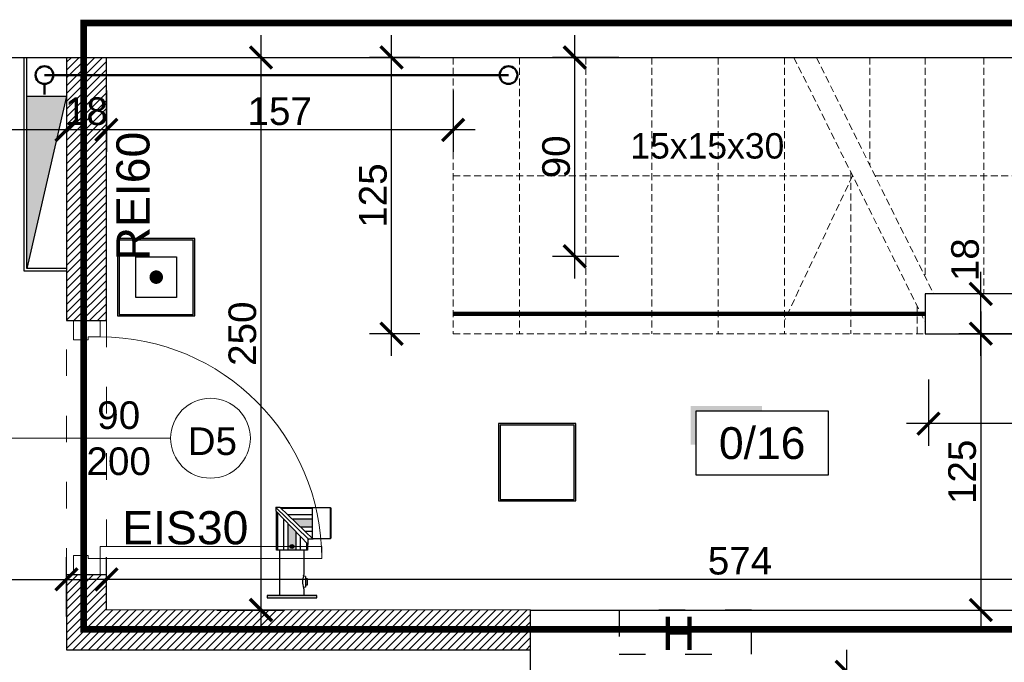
# Model space of a CAD drawing. Header units: millimetres. Extents: x 2709036 to 2756280, y 168165 to 192362.
# Tile 59 of 192: x 2716155 to 2716601, y 186100 to 186391. Entities that reach past the tile are written whole.
import ezdxf
from ezdxf.enums import TextEntityAlignment as Align

# ---------------------------------------------------------------- set-up
doc = ezdxf.new("R2010")
doc.units = ezdxf.units.MM
doc.header["$MEASUREMENT"] = 0
for name, pattern in [('ACAD_ISO03W100', [30, 12, -18]), ('CENTER2', [1.125, 0.75, -0.125, 0.125, -0.125]), ('HIDDEN2', [4.7625, 3.175, -1.5875]), ('MITTE', [50.8, 31.75, -6.35, 6.35, -6.35]), ('UKRYTE', [9.525, 6.35, -3.175])]:
    doc.linetypes.add(name, pattern=pattern)
doc.layers.add('6 - OPISY', color=7, linetype='Continuous')
doc.layers.add('D+H Urządzenia', color=30, linetype='Continuous')
for name, color, linetype, lineweight in [('[san] inst. hydrantowa', 4, 'CENTER2', 50), ('__MAZ_EKSP_PROJ', 3, 'Continuous', 0), ('__MAZ_LIKWIDACJE', 6, 'ACAD_ISO03W100', 30), ('__MAZ_NADPROŻA', 251, 'ACAD_ISO03W100', 0), ('__MAZ_OPIS_STOLARKA', 7, 'Continuous', 0), ('__MAZ_SCHODY', 7, 'Continuous', 0), ('__MAZ_STOLARKA DRZWIOWA NOWA', 7, 'Continuous', 9), ('__MAZ_WYMIARY', 7, 'Continuous', 9), ('__MAZ_ŚCIANY ISTNIEJĄCE', 7, 'Continuous', 30), ('SCHODY_POR.', 7, 'UKRYTE', 25)]:
    doc.layers.add(name, color=color, linetype=linetype, lineweight=lineweight)
doc.styles.add('Arial', font='arial.ttf')
doc.styles.add('Dimensions', font='arial.ttf')
doc.styles.get("Standard").update_dxf_attribs({"font": 'arial.ttf'})
doc.styles.add('styl1', font='arial.ttf')
doc.dimstyles.new('100', dxfattribs={"dimtxt": 10, "dimasz": 10, "dimexe": 18, "dimexo": 15, "dimgap": 9, "dimtad": 1, "dimdec": 1, "dimrnd": 0.5, "dimdsep": 46, "dimtxsty": 'Dimensions', "dimblk": 'ARCHTICK', "dimcen": 9, "dimdle": 10, "dimadec": 1, "dimazin": 2, "dimtfac": 1, "dimtdec": 4, "dimtofl": 0, "dimtmove": 2, "dimatfit": 3, "dimfxl": 1, "dimtolj": 1, "dimtzin": 0, "dimarcsym": 0})

# ---------------------------------------------------------------- blocks, each defined once
blk = doc.blocks.new('_ArchTick')
at = {"color": 0, "linetype": 'ByBlock', "const_width": 0.15}
blk.add_lwpolyline([(-0.5, -0.5), (0.5, 0.5)], dxfattribs=at)
blk = doc.blocks.new('*D14')
at = {"layer": '__MAZ_WYMIARY', "color": 0, "lineweight": -2}
for p, q in [((2716323.77, 186238.55), (2716323.77, 186383.55)), ((2716336.61, 186373.55), (2716313.77, 186373.55)), ((2716336.61, 186248.55), (2716313.77, 186248.55))]:
    blk.add_line(p, q, dxfattribs=at)
at = {"layer": 'Defpoints', "color": 0, "lineweight": 30}
for p in [(2716323.77, 186373.55), (2716351.61, 186373.55), (2716351.61, 186248.55)]:
    blk.add_point(p, dxfattribs=at)
at = {"layer": '__MAZ_WYMIARY', "color": 0, "lineweight": -2, "xscale": 10, "yscale": 10, "zscale": 10}
for p, rotation in [((2716323.77, 186373.55), 90), ((2716323.77, 186248.55), 270)]:
    blk.add_blockref('_ArchTick', p, dxfattribs=dict(at, rotation=rotation))
at = {"layer": '__MAZ_WYMIARY', "color": 0, "lineweight": 5, "insert": (2716315.39, 186311.05), "char_height": 12.5, "attachment_point": 5, "rotation": 90, "style": 'Arial'}
blk.add_mtext('\\A1;125', dxfattribs=at)
blk = doc.blocks.new('*U9')
at = {"ltscale": 10}
blk.add_hatch(color=256, dxfattribs=at).paths.add_polyline_path([(0, 26), (-25, 26), (-27, 26), (-27, 11.46), (-25, 11.46), (-25, 24), (0, 24)])
blk.add_lwpolyline([(-25, 0), (25, 0), (25, 24), (-25, 24)], close=True, dxfattribs=at)
at = {"layer": '6 - OPISY'}
for tag, p in [('NRPOM', (0, 6)), ('WYSPOM', (3.39, -15.66))]:
    blk.add_attdef(tag, text='', height=12, dxfattribs=at).set_placement(p, align=Align.CENTER)
blk = doc.blocks.new('*D16')
at = {"layer": '__MAZ_WYMIARY', "color": 0, "lineweight": -2}
for p, q in [((2716406.65, 186273.55), (2716406.65, 186383.55)), ((2716426.65, 186373.55), (2716396.65, 186373.55)), ((2716426.65, 186283.55), (2716396.65, 186283.55))]:
    blk.add_line(p, q, dxfattribs=at)
at = {"layer": 'Defpoints', "color": 0, "lineweight": 30}
for p in [(2716406.65, 186373.55), (2716454.82, 186373.55), (2716550.48, 186283.55)]:
    blk.add_point(p, dxfattribs=at)
at = {"layer": '__MAZ_WYMIARY', "color": 0, "lineweight": -2, "xscale": 10, "yscale": 10, "zscale": 10}
for p, rotation in [((2716406.65, 186373.55), 90), ((2716406.65, 186283.55), 270)]:
    blk.add_blockref('_ArchTick', p, dxfattribs=dict(at, rotation=rotation))
at = {"layer": '__MAZ_WYMIARY', "color": 0, "lineweight": 5, "insert": (2716398.27, 186328.55), "char_height": 12.5, "attachment_point": 5, "rotation": 90, "style": 'Arial'}
blk.add_mtext('\\A1;90', dxfattribs=at)
blk = doc.blocks.new('*D31')
at = {"layer": '__MAZ_WYMIARY', "color": 0, "lineweight": -2}
for p, q in [((2716264.68, 186113.55), (2716264.68, 186383.55)), ((2716244.68, 186373.55), (2716274.68, 186373.55)), ((2716244.68, 186123.55), (2716274.68, 186123.55))]:
    blk.add_line(p, q, dxfattribs=at)
at = {"layer": 'Defpoints', "color": 0, "lineweight": 30}
for p in [(2716194.68, 186373.55), (2716264.68, 186373.55), (2716194.68, 186123.55)]:
    blk.add_point(p, dxfattribs=at)
at = {"layer": '__MAZ_WYMIARY', "color": 0, "lineweight": -2, "xscale": 10, "yscale": 10, "zscale": 10}
for p, rotation in [((2716264.68, 186373.55), 90), ((2716264.68, 186123.55), 270)]:
    blk.add_blockref('_ArchTick', p, dxfattribs=dict(at, rotation=rotation))
at = {"layer": '__MAZ_WYMIARY', "color": 0, "lineweight": 5, "insert": (2716256.3, 186248.55), "char_height": 12.5, "attachment_point": 5, "rotation": 90, "style": 'Arial'}
blk.add_mtext('\\A1;250', dxfattribs=at)
blk = doc.blocks.new('*D32')
at = {"layer": '__MAZ_WYMIARY', "color": 0, "lineweight": -2}
for p, q in [((2716194.68, 186137.42), (2716194.68, 186147.42)), ((2716768.18, 186137.42), (2716768.18, 186147.42)), ((2716778.18, 186137.42), (2716184.68, 186137.42))]:
    blk.add_line(p, q, dxfattribs=at)
at = {"layer": 'Defpoints', "color": 0, "lineweight": 30}
for p in [(2716194.68, 186137.42), (2716194.68, 186123.61), (2716768.18, 186123.55)]:
    blk.add_point(p, dxfattribs=at)
at = {"layer": '__MAZ_WYMIARY', "color": 0, "lineweight": -2, "xscale": 10, "yscale": 10, "zscale": 10, "rotation": 180}
blk.add_blockref('_ArchTick', (2716194.68, 186137.42), dxfattribs=at)
at = {"layer": '__MAZ_WYMIARY', "color": 0, "lineweight": -2, "xscale": 10, "yscale": 10, "zscale": 10}
blk.add_blockref('_ArchTick', (2716768.18, 186137.42), dxfattribs=at)
at = {"layer": '__MAZ_WYMIARY', "color": 0, "lineweight": 5, "insert": (2716481.43, 186145.78), "char_height": 12.5, "attachment_point": 5, "style": 'Arial'}
blk.add_mtext('\\A1;574', dxfattribs=at)
blk = doc.blocks.new('*D153')
at = {"layer": '__MAZ_WYMIARY', "color": 0, "lineweight": -2}
for p, q in [((2716590.4, 186258.55), (2716590.4, 186113.55)), ((2716590.4, 186248.55), (2716600.4, 186248.55)), ((2716590.4, 186123.55), (2716600.4, 186123.55))]:
    blk.add_line(p, q, dxfattribs=at)
at = {"layer": 'Defpoints', "color": 0, "lineweight": 30}
for p in [(2716585.72, 186248.55), (2716585.72, 186123.55), (2716590.4, 186123.55)]:
    blk.add_point(p, dxfattribs=at)
at = {"layer": '__MAZ_WYMIARY', "color": 0, "lineweight": -2, "xscale": 10, "yscale": 10, "zscale": 10}
for p, rotation in [((2716590.4, 186248.55), 90), ((2716590.4, 186123.55), 270)]:
    blk.add_blockref('_ArchTick', p, dxfattribs=dict(at, rotation=rotation))
at = {"layer": '__MAZ_WYMIARY', "color": 0, "lineweight": 5, "insert": (2716582.02, 186186.05), "char_height": 12.5, "attachment_point": 5, "rotation": 90, "style": 'Arial'}
blk.add_mtext('\\A1;125', dxfattribs=at)
blk = doc.blocks.new('*D154')
at = {"layer": '__MAZ_WYMIARY', "color": 0, "lineweight": -2}
for p, q in [((2716323.77, 186238.55), (2716323.77, 186383.55)), ((2716336.61, 186373.55), (2716313.77, 186373.55)), ((2716336.61, 186248.55), (2716313.77, 186248.55))]:
    blk.add_line(p, q, dxfattribs=at)
at = {"layer": 'Defpoints', "color": 0, "lineweight": 30}
for p in [(2716323.77, 186373.55), (2716351.61, 186373.55), (2716351.61, 186248.55)]:
    blk.add_point(p, dxfattribs=at)
at = {"layer": '__MAZ_WYMIARY', "color": 0, "lineweight": -2, "xscale": 10, "yscale": 10, "zscale": 10}
for p, rotation in [((2716323.77, 186373.55), 90), ((2716323.77, 186248.55), 270)]:
    blk.add_blockref('_ArchTick', p, dxfattribs=dict(at, rotation=rotation))
at = {"layer": '__MAZ_WYMIARY', "color": 0, "lineweight": 5, "insert": (2716315.39, 186311.05), "char_height": 12.5, "attachment_point": 5, "rotation": 90, "style": 'Arial'}
blk.add_mtext('\\A1;125', dxfattribs=at)
blk = doc.blocks.new('*D245')
at = {"layer": '__MAZ_WYMIARY', "color": 0, "lineweight": -2}
for p, q in [((2716566.74, 186227.86), (2716566.74, 186197.86)), ((2716768.18, 186227.86), (2716768.18, 186197.86)), ((2716778.18, 186207.86), (2716556.74, 186207.86))]:
    blk.add_line(p, q, dxfattribs=at)
at = {"layer": 'Defpoints', "color": 0, "lineweight": 30}
for p in [(2716566.74, 186248.55), (2716768.18, 186248.55), (2716566.74, 186207.86)]:
    blk.add_point(p, dxfattribs=at)
at = {"layer": '__MAZ_WYMIARY', "color": 0, "lineweight": -2, "xscale": 10, "yscale": 10, "zscale": 10, "rotation": 180}
blk.add_blockref('_ArchTick', (2716566.74, 186207.86), dxfattribs=at)
at = {"layer": '__MAZ_WYMIARY', "color": 0, "lineweight": -2, "xscale": 10, "yscale": 10, "zscale": 10}
blk.add_blockref('_ArchTick', (2716768.18, 186207.86), dxfattribs=at)
at = {"layer": '__MAZ_WYMIARY', "color": 0, "lineweight": 5, "insert": (2716667.46, 186216.24), "char_height": 12.5, "attachment_point": 5, "style": 'Arial'}
blk.add_mtext('\\A1;202', dxfattribs=at)
blk = doc.blocks.new('*D246')
at = {"layer": '__MAZ_WYMIARY', "color": 0, "lineweight": -2}
for p, q in [((2716590.4, 186238.55), (2716590.4, 186276.55)), ((2716610.4, 186266.55), (2716580.4, 186266.55)), ((2716610.4, 186248.55), (2716580.4, 186248.55))]:
    blk.add_line(p, q, dxfattribs=at)
at = {"layer": 'Defpoints', "color": 0, "lineweight": 30}
for p in [(2716590.4, 186266.55), (2716648.64, 186266.55), (2716648.64, 186248.55)]:
    blk.add_point(p, dxfattribs=at)
at = {"layer": '__MAZ_WYMIARY', "color": 0, "lineweight": -2, "xscale": 10, "yscale": 10, "zscale": 10}
for p, rotation in [((2716590.4, 186266.55), 90), ((2716590.4, 186248.55), 270)]:
    blk.add_blockref('_ArchTick', p, dxfattribs=dict(at, rotation=rotation))
at = {"layer": '__MAZ_WYMIARY', "color": 0, "lineweight": 5, "insert": (2716583.35, 186282.03), "char_height": 12.5, "attachment_point": 5, "rotation": 90, "style": 'Arial'}
blk.add_mtext('\\A1;18', dxfattribs=at)
blk = doc.blocks.new('*D249')
at = {"layer": '__MAZ_WYMIARY', "color": 0, "lineweight": -2}
for p, q in [((2716529.75, 185956.25), (2716529.75, 186105.55)), ((2716509.75, 186095.55), (2716539.75, 186095.55)), ((2716509.75, 185966.25), (2716539.75, 185966.25))]:
    blk.add_line(p, q, dxfattribs=at)
at = {"layer": 'Defpoints', "color": 0, "lineweight": 30}
for p in [(2716493.68, 186095.55), (2716529.75, 186095.55), (2716493.68, 185966.25)]:
    blk.add_point(p, dxfattribs=at)
at = {"layer": '__MAZ_WYMIARY', "color": 0, "lineweight": -2, "xscale": 10, "yscale": 10, "zscale": 10}
for p, rotation in [((2716529.75, 186095.55), 90), ((2716529.75, 185966.25), 270)]:
    blk.add_blockref('_ArchTick', p, dxfattribs=dict(at, rotation=rotation))
at = {"layer": '__MAZ_WYMIARY', "color": 0, "lineweight": 5, "insert": (2716521.36, 186030.9), "char_height": 12.5, "attachment_point": 5, "rotation": 90, "style": 'Arial'}
blk.add_mtext('\\A1;130', dxfattribs=at)
blk = doc.blocks.new('*D268')
at = {"layer": '__MAZ_WYMIARY', "color": 0, "lineweight": -2}
for p, q in [((2715392.68, 186117.42), (2715392.68, 186147.42)), ((2716176.68, 186120.55), (2716176.68, 186147.42)), ((2715382.68, 186137.42), (2716186.68, 186137.42))]:
    blk.add_line(p, q, dxfattribs=at)
at = {"layer": 'Defpoints', "color": 0, "lineweight": 30}
for p in [(2716176.68, 186137.42), (2716176.68, 186105.55), (2715392.68, 186090.61)]:
    blk.add_point(p, dxfattribs=at)
at = {"layer": '__MAZ_WYMIARY', "color": 0, "lineweight": -2, "xscale": 10, "yscale": 10, "zscale": 10, "rotation": 180}
blk.add_blockref('_ArchTick', (2715392.68, 186137.42), dxfattribs=at)
at = {"layer": '__MAZ_WYMIARY', "color": 0, "lineweight": -2, "xscale": 10, "yscale": 10, "zscale": 10}
blk.add_blockref('_ArchTick', (2716176.68, 186137.42), dxfattribs=at)
at = {"layer": '__MAZ_WYMIARY', "color": 0, "lineweight": 5, "insert": (2715784.68, 186145.8), "char_height": 12.5, "attachment_point": 5, "style": 'Arial'}
blk.add_mtext('\\A1;784', dxfattribs=at)
blk = doc.blocks.new('*D663')
at = {"layer": '__MAZ_WYMIARY', "color": 0, "lineweight": -2}
for p, q in [((2716194.68, 186358.55), (2716194.68, 186330.76)), ((2716351.61, 186358.55), (2716351.61, 186330.76)), ((2716361.61, 186340.76), (2716184.68, 186340.76))]:
    blk.add_line(p, q, dxfattribs=at)
at = {"layer": 'Defpoints', "color": 0, "lineweight": 30}
for p in [(2716194.68, 186373.55), (2716351.61, 186373.55), (2716194.68, 186340.76)]:
    blk.add_point(p, dxfattribs=at)
at = {"layer": '__MAZ_WYMIARY', "color": 0, "lineweight": -2, "xscale": 10, "yscale": 10, "zscale": 10, "rotation": 180}
blk.add_blockref('_ArchTick', (2716194.68, 186340.76), dxfattribs=at)
at = {"layer": '__MAZ_WYMIARY', "color": 0, "lineweight": -2, "xscale": 10, "yscale": 10, "zscale": 10}
blk.add_blockref('_ArchTick', (2716351.61, 186340.76), dxfattribs=at)
at = {"layer": '__MAZ_WYMIARY', "color": 0, "lineweight": 5, "insert": (2716273.15, 186349.14), "char_height": 12.5, "attachment_point": 5, "style": 'Arial'}
blk.add_mtext('\\A1;157', dxfattribs=at)
blk = doc.blocks.new('*D664')
at = {"layer": '__MAZ_WYMIARY', "color": 0, "lineweight": -2}
for p, q in [((2716105.6, 186095.55), (2716105.6, 186149.47)), ((2716125.6, 186139.47), (2716095.6, 186139.47)), ((2716125.6, 186105.55), (2716095.6, 186105.55))]:
    blk.add_line(p, q, dxfattribs=at)
at = {"layer": 'Defpoints', "color": 0, "lineweight": 30}
for p in [(2716105.6, 186139.47), (2716176.68, 186139.47), (2716176.68, 186105.55)]:
    blk.add_point(p, dxfattribs=at)
at = {"layer": '__MAZ_WYMIARY', "color": 0, "lineweight": -2, "xscale": 10, "yscale": 10, "zscale": 10}
for p, rotation in [((2716105.6, 186139.47), 90), ((2716105.6, 186105.55), 270)]:
    blk.add_blockref('_ArchTick', p, dxfattribs=dict(at, rotation=rotation))
at = {"layer": '__MAZ_WYMIARY', "color": 0, "lineweight": 5, "insert": (2716097.21, 186122.51), "char_height": 12.5, "attachment_point": 5, "rotation": 90, "style": 'Arial'}
blk.add_mtext('\\A1;34', dxfattribs=at)
blk = doc.blocks.new('*D665')
at = {"layer": '__MAZ_WYMIARY', "color": 0, "lineweight": -2}
for p, q in [((2716105.1, 186129.47), (2716105.1, 186264.47)), ((2716125.1, 186254.47), (2716095.1, 186254.47)), ((2716125.1, 186139.47), (2716095.1, 186139.47))]:
    blk.add_line(p, q, dxfattribs=at)
at = {"layer": 'Defpoints', "color": 0, "lineweight": 30}
for p in [(2716105.1, 186254.47), (2716185.68, 186254.47), (2716185.68, 186139.47)]:
    blk.add_point(p, dxfattribs=at)
at = {"layer": '__MAZ_WYMIARY', "color": 0, "lineweight": -2, "xscale": 10, "yscale": 10, "zscale": 10}
for p, rotation in [((2716105.1, 186254.47), 90), ((2716105.1, 186139.47), 270)]:
    blk.add_blockref('_ArchTick', p, dxfattribs=dict(at, rotation=rotation))
at = {"layer": '__MAZ_WYMIARY', "color": 0, "lineweight": 5, "insert": (2716096.72, 186196.97), "char_height": 12.5, "attachment_point": 5, "rotation": 90, "style": 'Arial'}
blk.add_mtext('\\A1;115', dxfattribs=at)
blk = doc.blocks.new('*D666')
at = {"layer": '__MAZ_WYMIARY', "color": 0, "lineweight": -2}
for p, q in [((2716105.6, 186244.47), (2716105.6, 186383.55)), ((2716125.6, 186373.55), (2716095.6, 186373.55)), ((2716125.6, 186254.47), (2716095.6, 186254.47))]:
    blk.add_line(p, q, dxfattribs=at)
at = {"layer": 'Defpoints', "color": 0, "lineweight": 30}
for p in [(2716105.6, 186373.55), (2716186.18, 186373.55), (2716185.68, 186254.47)]:
    blk.add_point(p, dxfattribs=at)
at = {"layer": '__MAZ_WYMIARY', "color": 0, "lineweight": -2, "xscale": 10, "yscale": 10, "zscale": 10}
for p, rotation in [((2716105.6, 186373.55), 90), ((2716105.6, 186254.47), 270)]:
    blk.add_blockref('_ArchTick', p, dxfattribs=dict(at, rotation=rotation))
at = {"layer": '__MAZ_WYMIARY', "color": 0, "lineweight": 5, "insert": (2716097.22, 186314.01), "char_height": 12.5, "attachment_point": 5, "rotation": 90, "style": 'Arial'}
blk.add_mtext('\\A1;119', dxfattribs=at)
blk = doc.blocks.new('*D667')
at = {"layer": '__MAZ_WYMIARY', "color": 0, "lineweight": -2}
for p, q in [((2716105.6, 186115.55), (2716105.6, 185807.55)), ((2716125.6, 186105.55), (2716095.6, 186105.55)), ((2716125.6, 185817.55), (2716095.6, 185817.55))]:
    blk.add_line(p, q, dxfattribs=at)
at = {"layer": 'Defpoints', "color": 0, "lineweight": 30}
for p in [(2716386.68, 186105.55), (2716105.6, 185817.55), (2716386.68, 185817.55)]:
    blk.add_point(p, dxfattribs=at)
at = {"layer": '__MAZ_WYMIARY', "color": 0, "lineweight": -2, "xscale": 10, "yscale": 10, "zscale": 10}
for p, rotation in [((2716105.6, 186105.55), 90), ((2716105.6, 185817.55), 270)]:
    blk.add_blockref('_ArchTick', p, dxfattribs=dict(at, rotation=rotation))
at = {"layer": '__MAZ_WYMIARY', "color": 0, "lineweight": 5, "insert": (2716097.22, 185961.55), "char_height": 12.5, "attachment_point": 5, "rotation": 90, "style": 'Arial'}
blk.add_mtext('\\A1;288', dxfattribs=at)
blk = doc.blocks.new('*D692')
at = {"layer": '__MAZ_WYMIARY', "color": 0, "lineweight": -2}
for p, q in [((2716176.68, 186358.55), (2716176.68, 186330.76)), ((2716194.68, 186358.55), (2716194.68, 186330.76)), ((2716204.68, 186340.76), (2716166.68, 186340.76))]:
    blk.add_line(p, q, dxfattribs=at)
at = {"layer": 'Defpoints', "color": 0, "lineweight": 30}
for p in [(2716176.68, 186373.55), (2716194.68, 186373.55), (2716176.68, 186340.76)]:
    blk.add_point(p, dxfattribs=at)
at = {"layer": '__MAZ_WYMIARY', "color": 0, "lineweight": -2, "xscale": 10, "yscale": 10, "zscale": 10, "rotation": 180}
blk.add_blockref('_ArchTick', (2716176.68, 186340.76), dxfattribs=at)
at = {"layer": '__MAZ_WYMIARY', "color": 0, "lineweight": -2, "xscale": 10, "yscale": 10, "zscale": 10}
blk.add_blockref('_ArchTick', (2716194.68, 186340.76), dxfattribs=at)
at = {"layer": '__MAZ_WYMIARY', "color": 0, "lineweight": 5, "insert": (2716185.68, 186349.14), "char_height": 12.5, "attachment_point": 5, "style": 'Arial'}
blk.add_mtext('\\A1;18', dxfattribs=at)
blk = doc.blocks.new('*D693')
at = {"layer": '__MAZ_WYMIARY', "color": 0, "lineweight": -2}
for p, q in [((2716029.18, 186358.55), (2716029.18, 186330.76)), ((2716176.68, 186358.55), (2716176.68, 186330.76)), ((2716186.68, 186340.76), (2716019.18, 186340.76))]:
    blk.add_line(p, q, dxfattribs=at)
at = {"layer": 'Defpoints', "color": 0, "lineweight": 30}
for p in [(2716029.18, 186373.55), (2716176.68, 186373.55), (2716029.18, 186340.76)]:
    blk.add_point(p, dxfattribs=at)
at = {"layer": '__MAZ_WYMIARY', "color": 0, "lineweight": -2, "xscale": 10, "yscale": 10, "zscale": 10, "rotation": 180}
blk.add_blockref('_ArchTick', (2716029.18, 186340.76), dxfattribs=at)
at = {"layer": '__MAZ_WYMIARY', "color": 0, "lineweight": -2, "xscale": 10, "yscale": 10, "zscale": 10}
blk.add_blockref('_ArchTick', (2716176.68, 186340.76), dxfattribs=at)
at = {"layer": '__MAZ_WYMIARY', "color": 0, "lineweight": 5, "insert": (2716102.93, 186349.14), "char_height": 12.5, "attachment_point": 5, "style": 'Arial'}
blk.add_mtext('\\A1;148', dxfattribs=at)
blk = doc.blocks.new('90')
at = {"color": 0, "linetype": 'Continuous', "lineweight": 5}
for p, q in [((30102.84, -38884.85), (30102.84, -38878.44)), ((30113.27, -38878.44), (30113.27, -38885.98)), ((30107.55, -38884.85), (30102.84, -38884.85)), ((30107.55, -38885.98), (30107.55, -38884.85)), ((30113.27, -38885.98), (30107.55, -38885.98)), ((30015.67, -38967.31), (30015.67, -38972.02)), ((30102.84, -38967.31), (30015.67, -38967.31)), ((30015.67, -38967.31), (30015.67, -38972.02)), ((30102.84, -38972.02), (30102.84, -38967.31)), ((30107.55, -38972.02), (30107.55, -38970.89)), ((30107.55, -38970.89), (30113.27, -38970.89)), ((30113.27, -38970.89), (30113.27, -38978.44)), ((30015.67, -38972.02), (30102.84, -38972.02)), ((30102.84, -38978.44), (30102.84, -38972.02)), ((30102.84, -38972.02), (30107.55, -38972.02))]:
    blk.add_line(p, q, dxfattribs=at)
blk.add_arc((30102.84, -38972.02), 87.17, 90, 180, dxfattribs=at)
blk = doc.blocks.new('_3000plus')
at = {"layer": 'D+H Urządzenia'}
h = blk.add_hatch(color=256, dxfattribs=at)
h.dxf.hatch_style = 1
h.paths.add_polyline_path([(26.81, 26.83), (14.31, 26.83), (1.81, 26.83), (-10.69, 26.83), (-23.19, 26.83), (-23.19, 14.33), (-23.19, 1.83), (-23.19, -10.67), (-23.19, -23.17), (-10.69, -23.17), (1.81, -23.17), (14.31, -23.17), (26.81, -23.17), (26.81, -10.67), (26.81, 1.83), (26.81, 14.33)])
h.paths.add_polyline_path([(-22.19, 25.83), (-10.69, 25.83), (1.81, 25.83), (14.31, 25.83), (25.81, 25.83), (25.81, 14.33), (25.81, 1.83), (25.81, -10.67), (25.81, -22.17), (14.31, -22.17), (1.81, -22.17), (-10.69, -22.17), (-22.19, -22.17), (-22.19, -10.67), (-22.19, 1.83), (-22.19, 14.33)], flags=16)
for points in [[(-10.69, 26.83), (-23.19, 26.83), (-23.19, 14.33), (-23.19, 1.83), (-23.19, -10.67), (-23.19, -23.17), (-10.69, -23.17), (1.81, -23.17), (14.31, -23.17), (26.81, -23.17), (26.81, -10.67), (26.81, 1.83), (26.81, 14.33), (26.81, 26.83), (14.31, 26.83), (1.81, 26.83), (-10.69, 26.83)], [(-10.69, 25.83), (-22.19, 25.83), (-22.19, 14.33), (-22.19, 1.83), (-22.19, -10.67), (-22.19, -22.17), (-10.69, -22.17), (1.81, -22.17), (14.31, -22.17), (25.81, -22.17), (25.81, -10.67), (25.81, 1.83), (25.81, 14.33), (25.81, 25.83), (14.31, 25.83), (1.81, 25.83)]]:
    blk.add_lwpolyline(points, close=True, dxfattribs=at)
for points in [[(-8.51, 21.45, 0, 0, 0), (16.38, -3.44, 7.54, 0, 0), (23.49, -10.55, 0, 0, 0)], [(-19.18, 10.78, 0, 0, 0), (5.71, -14.11, 7.54, 0, 0), (12.82, -21.22, 0, 0, 0)]]:
    blk.add_lwpolyline(points, format="xyseb", dxfattribs=at)
blk = doc.blocks.new('_rt45')
at = {"layer": 'D+H Urządzenia'}
h = blk.add_hatch(color=256, dxfattribs=at)
h.dxf.hatch_style = 1
h.paths.add_polyline_path([(25.34, 24.93), (12.84, 24.93), (0.34, 24.93), (-12.16, 24.93), (-24.66, 24.93), (-24.66, 12.43), (-24.66, -0.07), (-24.66, -12.57), (-24.66, -25.07), (-12.16, -25.07), (0.34, -25.07), (12.84, -25.07), (25.34, -25.07), (25.34, -12.57), (25.34, -0.07), (25.34, 12.43)])
h.paths.add_polyline_path([(-23.66, 23.93), (-12.16, 23.93), (0.34, 23.93), (12.84, 23.93), (24.34, 23.93), (24.34, 12.43), (24.34, -0.07), (24.34, -12.57), (24.34, -24.07), (12.84, -24.07), (0.34, -24.07), (-12.16, -24.07), (-23.66, -24.07), (-23.66, -12.57), (-23.66, -0.07), (-23.66, 12.43)], flags=16)
h.paths.add_polyline_path([(-12.7, 13.08), (13.49, 13.08), (13.49, -13.11), (-12.7, -13.11)], flags=0)
h.paths.add_polyline_path([(2.58, -0.02, -1), (-1.79, -0.02, -1)], flags=0)
for points in [[(-24.66, 24.93), (-24.66, 12.43), (-24.66, -0.07), (-24.66, -12.57), (-24.66, -25.07), (-12.16, -25.07), (0.34, -25.07), (12.84, -25.07), (25.34, -25.07), (25.34, -12.57), (25.34, -0.07), (25.34, 12.43), (25.34, 24.93), (12.84, 24.93), (0.34, 24.93), (-12.16, 24.93)], [(-23.66, 23.93), (-23.66, 12.43), (-23.66, -0.07), (-23.66, -12.57), (-23.66, -24.07), (-12.16, -24.07), (0.34, -24.07), (12.84, -24.07), (24.34, -24.07), (24.34, -12.57), (24.34, -0.07), (24.34, 12.43), (24.34, 23.93), (12.84, 23.93), (0.34, 23.93), (-12.16, 23.93)], [(-12.7, 13.08), (13.49, 13.08), (13.49, -13.11), (-12.7, -13.11)]]:
    blk.add_lwpolyline(points, close=True, dxfattribs=at)
at = {"layer": 'D+H Urządzenia', "const_width": 4.36}
blk.add_lwpolyline([(-1.79, -0.02, 1), (2.58, -0.02, 1)], format="xyb", close=True, dxfattribs=at)
blk = doc.blocks.new('_gtr')
at = {"layer": 'D+H Urządzenia'}
h = blk.add_hatch(color=256, dxfattribs=at)
h.dxf.hatch_style = 1
h.paths.add_polyline_path([(24.35, 30.39), (23.95, 30.79), (23.95, 10.79), (24.35, 11.19)])
h.paths.add_polyline_path([(-10.34, 27.68), (-10.94, 28.31), (-10.94, 3.28), (-10.34, 3.28)])
h.paths.add_polyline_path([(9.06, 7.51), (8.46, 8.13), (8.46, 3.28), (9.06, 3.28)])
h.paths.add_polyline_path([(12.35, 11.39), (11.72, 11.39), (12.35, 10.79)])
h.paths.add_polyline_path([(12.35, 30.79), (-8.45, 30.79), (-7.83, 30.19), (12.35, 30.19)])
h.paths.add_polyline_path([(12.35, 23.39), (-0.76, 23.39), (4.65, 18.19), (12.35, 18.19)])
h.paths.add_polyline_path([(1.66, 15.2), (-3.54, 20.61), (-3.54, 3.28), (1.66, 3.28)])
h.paths.add_polyline_path([(0.32, 5.68, -1), (-2.2, 5.68, -1)], flags=16)
h.paths.add_polyline_path([(0.1, 5.68, -1), (-1.98, 5.68, -1)], flags=0)
h.paths.add_polyline_path([(-0.94, 6.41), (-0.31, 6.04), (-0.31, 5.31), (-0.94, 4.95), (-1.57, 5.31), (-1.57, 6.04)], flags=0)
h.paths.add_polyline_path([(15.06, -25.92), (-16.94, -25.92), (-16.94, -27.52), (15.06, -27.52)])
h.paths.add_polyline_path([(9.06, -15.12), (7.86, -15.12), (7.86, -19.12), (9.06, -19.12)])
for p, q in [((-11.4, 30.85), (9.4, 10.85)), ((-11.34, 30.32), (-11.34, 28.72)), ((9.46, 7.09), (-11.34, 28.72)), ((-11.26, 31.19), (-8.87, 31.19)), ((-10.94, 3.28), (-10.94, 28.31)), ((-10.34, 27.68), (-10.34, 3.28)), ((-8.87, 31.19), (12.76, 10.39)), ((23.95, 30.79), (-8.45, 30.79)), ((12.35, 30.19), (-7.83, 30.19)), ((12.35, 26.19), (-3.67, 26.19)), ((12.35, 10.79), (12.35, 30.79)), ((23.95, 30.79), (24.35, 30.39)), ((23.95, 10.79), (23.95, 30.79)), ((24.35, 11.19), (24.35, 30.39)), ((-6.34, 23.52), (-6.34, 3.28)), ((-3.54, 20.61), (-3.54, 3.28)), ((12.35, 23.39), (-0.76, 23.39)), ((1.66, 15.2), (1.66, 3.28)), ((12.35, 18.19), (4.65, 18.19)), ((12.35, 15.39), (7.56, 15.39)), ((-0.94, 6.41), (-1.57, 6.04)), ((-0.31, 6.04), (-0.94, 6.41)), ((4.46, 12.29), (4.46, 3.28)), ((8.46, 8.13), (8.46, 3.28)), ((9.06, 7.51), (9.06, 3.28)), ((9.4, 10.85), (9.82, 10.45)), ((9.46, 7.09), (9.46, 10.71)), ((12.76, 10.39), (9.96, 10.39)), ((12.35, 11.39), (11.72, 11.39)), ((12.35, 10.79), (23.95, 10.79)), ((23.95, 10.79), (24.35, 11.19)), ((-8.94, 3.28), (-10.94, 3.28)), ((7.06, 3.28), (-8.94, 3.28)), ((-8.94, 3.28), (-8.94, -25.92)), ((-1.57, 6.04), (-1.57, 5.31)), ((-1.57, 5.31), (-0.94, 4.95)), ((-0.94, 4.95), (-0.31, 5.31)), ((-0.31, 6.04), (-0.31, 5.31)), ((9.06, 3.28), (7.06, 3.28)), ((7.06, -11), (7.06, 3.28)), ((7.06, 3.28), (7.06, 3.28)), ((7.86, -13.62), (6.55, -13.43)), ((7.86, -13.62), (7.86, -20.62)), ((9.06, -15.12), (7.86, -15.12)), ((9.06, -19.12), (9.06, -15.12)), ((7.86, -20.62), (6.55, -20.82)), ((7.06, -25.92), (7.06, -23.24)), ((7.86, -19.12), (9.06, -19.12))]:
    blk.add_line(p, q, dxfattribs=at)
at = {"layer": 'D+H Urządzenia', "linetype": 'MITTE'}
blk.add_line((0.99, 5.68), (-3.21, 5.68), dxfattribs=at)
at = {"layer": 'D+H Urządzenia'}
blk.add_lwpolyline([(15.06, -27.52), (15.06, -25.92), (-16.94, -25.92), (-16.94, -27.52)], close=True, dxfattribs=at)
for radius in [1.26, 1.04]:
    blk.add_circle((-0.94, 5.68), radius, dxfattribs=at)
for centre, radius, start, end in [((-11.26, 30.99), 0.2, 90, 226.1233), ((-11.14, 30.32), 0.2, 46.1233, 180), ((9.26, 10.71), 0.2, 0, 46.1233), ((9.96, 10.59), 0.2, 226.1233, 270), ((1.06, -11), 6, 337.80839, 0), ((16.06, -17.12), 10.2, 157.80839, 202.19161), ((1.06, -23.24), 6, 0, 22.19161)]:
    blk.add_arc(centre, radius, start, end, dxfattribs=at)

msp = doc.modelspace()

# ---------------------------------------------------------------- hatches: boundary and pattern name
at = {"layer": '__MAZ_EKSP_PROJ', "lineweight": 30}
h = msp.add_hatch(color=256, dxfattribs=at)
h.dxf.hatch_style = 1
h.paths.add_polyline_path([(2716158.68, 186356.09), (2716158.68, 186278.09), (2716176.68, 186356.09)])
at = {"layer": '__MAZ_ŚCIANY ISTNIEJĄCE', "lineweight": 0, "ltscale": 15}
h = msp.add_hatch(dxfattribs=at)
h.set_pattern_fill('ANSI31', color=252, scale=20)
h.paths.add_polyline_path([(2716367.8, 186114.78), (2716184.39, 186114.78), (2716184.39, 186139.47), (2716176.68, 186139.47), (2716176.68, 186105.55), (2716366.63, 186105.55)])
h.paths.add_polyline_path([(2716368.91, 186123.55), (2716194.68, 186123.61), (2716194.68, 186139.47), (2716184.39, 186139.47), (2716184.39, 186114.78), (2716367.8, 186114.78)])
h.paths.add_polyline_path([(2716367.8, 186114.78), (2716386.68, 186114.78), (2716386.68, 186123.55), (2716368.91, 186123.55)])
h.paths.add_polyline_path([(2716366.63, 186105.55), (2716386.68, 186105.55), (2716386.68, 186114.78), (2716367.8, 186114.78)])
h.paths.add_polyline_path([(2716184.39, 186373.55), (2716184.39, 186365.55), (2716194.68, 186365.55), (2716194.68, 186373.55)])
h.paths.add_polyline_path([(2716176.68, 186373.55), (2716176.68, 186365.55), (2716184.39, 186365.55), (2716184.39, 186373.55)])
h.paths.add_polyline_path([(2716184.39, 186254.47), (2716184.39, 186365.55), (2716176.68, 186365.55), (2716176.68, 186356.09), (2716176.68, 186278.09), (2716176.68, 186276.84), (2716176.68, 186254.47)])
h.paths.add_polyline_path([(2716174.18, 186361.78), (2716197.19, 186361.78), (2716197.19, 186336.51), (2716174.18, 186336.51)], flags=9)
h.paths.add_polyline_path([(2716194.68, 186254.47), (2716194.68, 186365.55), (2716184.39, 186365.55), (2716184.39, 186254.47)])

# ---------------------------------------------------------------- linework, layer by layer
at = {"layer": '[san] inst. hydrantowa', "color": 252, "linetype": 'Continuous', "ltscale": 50}
msp.add_line((2716166.68, 186356.81), (2716166.68, 186361.55), dxfattribs=at)
msp.add_lwpolyline([(2716166.68, 186365.55), (2716376.68, 186365.55)], dxfattribs=at)
for centre in [(2716166.68, 186365.55), (2716376.68, 186365.55)]:
    msp.add_circle(centre, 4, dxfattribs=at)
at = {"layer": '__MAZ_EKSP_PROJ', "linetype": 'ACAD_ISO03W100', "const_width": 3}
msp.add_lwpolyline([(2716979.53, 186114.78), (2716184.39, 186114.78), (2716184.39, 186389.11), (2716985.7, 186389.11)], dxfattribs=at)
at = {"layer": '__MAZ_EKSP_PROJ', "lineweight": 30}
msp.add_lwpolyline([(2716176.68, 186356.09), (2716176.68, 186278.09), (2716158.68, 186278.09), (2716158.68, 186356.09), (2716176.68, 186356.09), (2716158.68, 186278.09)], dxfattribs=at)
at = {"layer": '__MAZ_LIKWIDACJE', "color": 252}
msp.add_lwpolyline([(2716486.68, 186123.55), (2716426.68, 186123.55), (2716426.68, 186103.55), (2716486.68, 186103.55)], close=True, dxfattribs=at)
at = {"layer": '__MAZ_NADPROŻA', "color": 252}
msp.add_lwpolyline([(2716176.68, 186254.47), (2716194.68, 186254.47), (2716194.68, 186139.47), (2716176.68, 186139.47)], close=True, dxfattribs=at)
at = {"layer": '__MAZ_OPIS_STOLARKA', "color": 252}
msp.add_lwpolyline([(2716223.74, 186201.27), (2716147.56, 186201.27)], dxfattribs=at)
msp.add_circle((2716241.81, 186201.27), 18.07, dxfattribs=at)
at = {"layer": '__MAZ_SCHODY', "color": 252, "linetype": 'HIDDEN2', "lineweight": 5}
for p, q in [((2716351.61, 186373.55), (2716351.61, 186248.55)), ((2716381.61, 186373.55), (2716381.61, 186248.55)), ((2716411.61, 186373.55), (2716411.61, 186248.55)), ((2716441.61, 186373.55), (2716441.61, 186248.55)), ((2716471.61, 186373.55), (2716471.61, 186248.55)), ((2716501.61, 186373.55), (2716501.61, 186248.55)), ((2716505.81, 186373.55), (2716565.24, 186253.82)), ((2716515.98, 186373.55), (2716569.08, 186266.55)), ((2716540.24, 186373.55), (2716540.24, 186324.67)), ((2716565.24, 186373.55), (2716565.24, 186274.3)), ((2716591.74, 186373.55), (2716591.74, 186266.55)), ((2716531.61, 186321.57), (2716531.61, 186248.55)), ((2716561.61, 186261.13), (2716561.61, 186248.55)), ((2716351.61, 186248.55), (2716566.74, 186248.55))]:
    msp.add_line(p, q, dxfattribs=at)
for points in [[(2716351.61, 186320.05), (2716532.37, 186320.05), (2716501.61, 186254.6)], [(2716542.53, 186320.05), (2716750.74, 186320.05), (2716726.19, 186266.55)]]:
    msp.add_lwpolyline(points, dxfattribs=at)
at = {"layer": '__MAZ_ŚCIANY ISTNIEJĄCE', "color": 252, "ltscale": 15}
for p, q in [((2716029.18, 186373.55), (2716768.18, 186373.55)), ((2716176.68, 186373.55), (2716176.68, 186254.47)), ((2716194.68, 186254.47), (2716194.68, 186373.55)), ((2716565.24, 186266.55), (2716565.24, 186248.55)), ((2716768.18, 186266.55), (2716565.24, 186266.55)), ((2716176.68, 186254.47), (2716194.68, 186254.47)), ((2716565.24, 186248.55), (2716768.18, 186248.55)), ((2716194.68, 186139.47), (2716176.68, 186139.47)), ((2716176.68, 186139.47), (2716176.68, 186105.55)), ((2716194.68, 186123.55), (2716194.68, 186139.47)), ((2716386.68, 186123.55), (2716194.68, 186123.61)), ((2716386.68, 186123.55), (2716622.25, 186123.55)), ((2716386.68, 185935.3), (2716386.68, 186123.55)), ((2716176.68, 186105.55), (2716386.68, 186105.55))]:
    msp.add_line(p, q, dxfattribs=at)
for points in [[(2716176.68, 186276.84), (2716157.44, 186276.84), (2716157.43, 186373.54)], [(2716176.68, 186278.09), (2716158.68, 186278.09), (2716158.68, 186373.55)]]:
    msp.add_lwpolyline(points, dxfattribs=at)
at = {"layer": 'SCHODY_POR.', "color": 252, "ltscale": 10, "const_width": 2}
msp.add_lwpolyline([(2716565.24, 186257.55), (2716351.61, 186257.55)], dxfattribs=at)

# ---------------------------------------------------------------- block references
at = {"xscale": 0.7000000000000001, "yscale": 0.7000000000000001, "zscale": 0.7000000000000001}
for name, p in [('_rt45', (2716216.99, 186274.16)), ('_3000plus', (2716388.36, 186189.14)), ('_gtr', (2716279.33, 186148.3))]:
    msp.add_blockref(name, p, dxfattribs=at)
at = {"layer": '6 - OPISY', "color": 252, "xscale": 1.2, "yscale": 1.2, "zscale": 1.2}
msp.add_blockref('*U9', (2716491.46, 186184.67), dxfattribs=at).add_auto_attribs({'NRPOM': '0/16'})
at = {"layer": '__MAZ_STOLARKA DRZWIOWA NOWA', "color": 252, "lineweight": -2, "xscale": -1.150091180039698, "yscale": 1.150091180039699, "zscale": 1.150091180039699, "rotation": 1.221732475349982e-08}
msp.add_blockref('90', (2750812.9, 230968.23), dxfattribs=at)

# ---------------------------------------------------------------- texts
at = {"layer": '__MAZ_EKSP_PROJ', "linetype": 'ACAD_ISO03W100', "insert": (2716199.22, 186339.93), "char_height": 15, "attachment_point": 3, "rotation": 90}
msp.add_mtext_dynamic_manual_height_columns('REI60', width=617.9803, gutter_width=12.5, heights=[61.2], dxfattribs=at)
at = {"layer": '__MAZ_EKSP_PROJ', "linetype": 'ACAD_ISO03W100', "insert": (2716258.96, 186168.28), "char_height": 15, "attachment_point": 3}
msp.add_mtext_dynamic_manual_height_columns('EIS30', width=84.9678, gutter_width=12.5, heights=[61.2], dxfattribs=at)
at = {"layer": '__MAZ_LIKWIDACJE', "color": 252, "insert": (2716461.21, 186120.51), "char_height": 15, "attachment_point": 3}
msp.add_mtext_dynamic_manual_height_columns('H', width=182.3341, gutter_width=12.5, heights=[61.2], dxfattribs=at)
at = {"layer": '__MAZ_OPIS_STOLARKA', "color": 252, "char_height": 12.5, "attachment_point": 5, "style": 'styl1'}
for s, insert, width in [('\\pxqc;90\\P200', (2716200.27, 186201.2), 34.3096), ('\\pxqc;D5', (2716242.65, 186199.84), 38.3096)]:
    msp.add_mtext(s, dxfattribs=dict(at, insert=insert, width=width))
at = {"layer": '__MAZ_SCHODY', "color": 252, "linetype": 'HIDDEN2', "lineweight": 5, "style": 'styl1'}
msp.add_text('15x15x30', height=11.5, dxfattribs=at).set_placement((2716431.81, 186327.79))

# ---------------------------------------------------------------- dimensions: what is measured, and where the dimension line sits
at = {"layer": '__MAZ_WYMIARY', "color": 252, "lineweight": 5}
for base, p1, p2, picture, middle in [((2716105.6, 186373.55), (2716185.68, 186254.47), (2716186.18, 186373.55), '*D666', (2716097.22, 186314.01)), ((2716264.68, 186373.55), (2716194.68, 186123.55), (2716194.68, 186373.55), '*D31', (2716256.3, 186248.55)), ((2716323.77, 186373.55), (2716351.61, 186248.55), (2716351.61, 186373.55), '*D14', (2716315.39, 186311.05)), ((2716323.77, 186373.55), (2716351.61, 186248.55), (2716351.61, 186373.55), '*D154', (2716315.39, 186311.05)), ((2716406.65, 186373.55), (2716550.48, 186283.55), (2716454.82, 186373.55), '*D16', (2716398.27, 186328.55)), ((2716105.1, 186254.47), (2716185.68, 186139.47), (2716185.68, 186254.47), '*D665', (2716096.72, 186196.97)), ((2716590.4, 186123.55), (2716585.72, 186248.55), (2716585.72, 186123.55), '*D153', (2716582.02, 186186.05)), ((2716105.6, 186139.47), (2716176.68, 186105.55), (2716176.68, 186139.47), '*D664', (2716097.21, 186122.51)), ((2716105.6, 185817.55), (2716386.68, 186105.55), (2716386.68, 185817.55), '*D667', (2716097.22, 185961.55)), ((2716529.75, 186095.55), (2716493.68, 185966.25), (2716493.68, 186095.55), '*D249', (2716521.36, 186030.9))]:
    dim = msp.add_linear_dim(base=base, p1=p1, p2=p2, angle=90, dimstyle='100', override={"dimtxt": 12.5, "dimexe": 10, "dimgap": 2, "dimdec": 0, "dimtxsty": 'Arial', "dimtmove": 1, "dimfxl": 20, "dimfxlon": 1}, dxfattribs=at)
    dim.commit()
    dim.dimension.update_dxf_attribs({"geometry": picture, "text_midpoint": middle})
for base, p1, p2, picture, middle in [((2716029.184, 186340.7628), (2716176.6834, 186373.5483), (2716029.184, 186373.5483), '*D693', (2716102.9337, 186349.145)), ((2716194.68, 186340.76), (2716351.61, 186373.55), (2716194.68, 186373.55), '*D663', (2716273.15, 186349.14)), ((2716566.74, 186207.86), (2716768.18, 186248.55), (2716566.74, 186248.55), '*D245', (2716667.46, 186216.24)), ((2716176.68, 186137.42), (2715392.68, 186090.61), (2716176.68, 186105.55), '*D268', (2715784.68, 186145.8)), ((2716194.6834, 186137.4215), (2716768.184, 186123.5483), (2716194.6834, 186123.6108), '*D32', (2716481.4337, 186145.778))]:
    dim = msp.add_linear_dim(base=base, p1=p1, p2=p2, dimstyle='100', override={"dimtxt": 12.5, "dimexe": 10, "dimgap": 2, "dimdec": 0, "dimtxsty": 'Arial', "dimtmove": 1, "dimfxl": 20, "dimfxlon": 1}, dxfattribs=at)
    dim.commit()
    dim.dimension.update_dxf_attribs({"geometry": picture, "text_midpoint": middle})
dim = msp.add_linear_dim(base=(2716176.68, 186340.76), p1=(2716194.68, 186373.55), p2=(2716176.68, 186373.55), dimstyle='100', override={"dimtxt": 12.5, "dimexe": 10, "dimgap": 2, "dimdec": 0, "dimtxsty": 'Arial', "dimtmove": 1, "dimfxl": 20, "dimfxlon": 1}, dxfattribs=at)
dim.commit()
dim.dimension.update_dxf_attribs({"geometry": '*D692', "text_midpoint": (2716185.68, 186340.76), "dimtype": 160})
dim = msp.add_linear_dim(base=(2716590.4, 186266.55), p1=(2716648.64, 186248.55), p2=(2716648.64, 186266.55), angle=90, dimstyle='100', override={"dimtxt": 12.5, "dimexe": 10, "dimgap": 2, "dimdec": 0, "dimtxsty": 'Arial', "dimtmove": 1, "dimfxl": 20, "dimfxlon": 1}, dxfattribs=at)
dim.commit()
dim.dimension.update_dxf_attribs({"geometry": '*D246', "text_midpoint": (2716591.74, 186282.03), "dimtype": 160})

doc.saveas('drawing.dxf')
